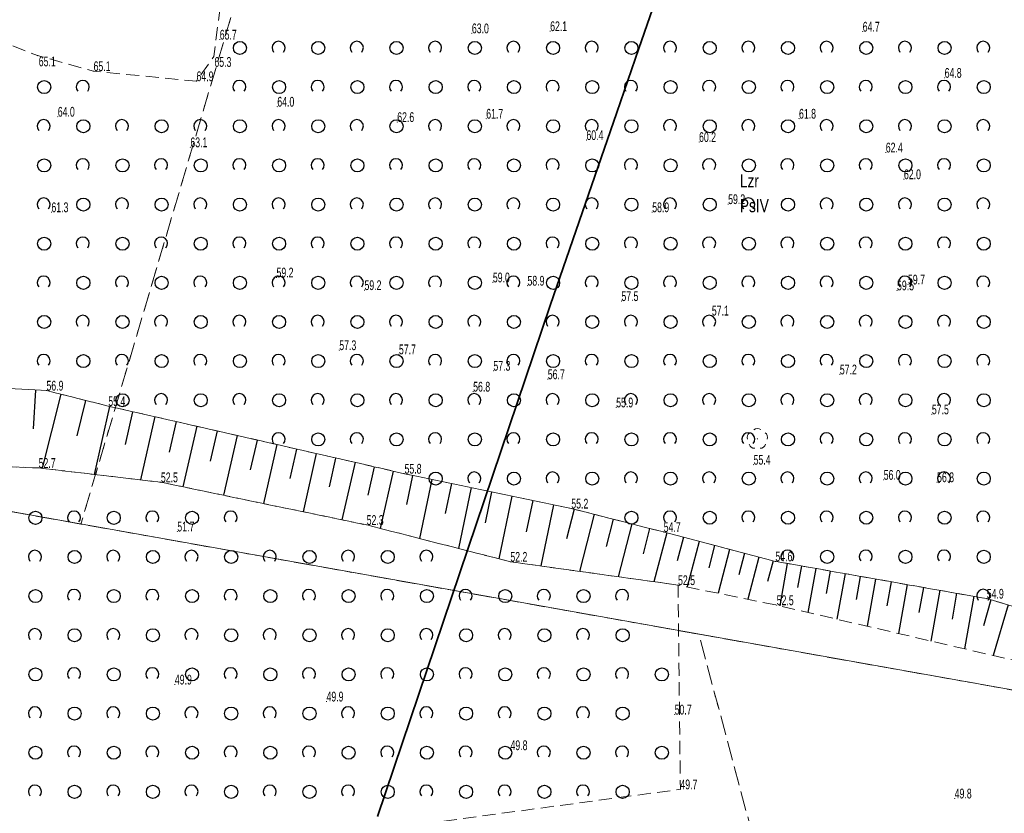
# Model space of a CAD drawing. Header units: metres. Extents: x 6524698 to 6533081, y 5883213 to 5896811.
# Tile 11 of 131: x 6528933 to 6529009, y 5886656 to 5886717. Entities that reach past the tile are written whole.
import ezdxf
from ezdxf.enums import TextEntityAlignment as Align

# ---------------------------------------------------------------- set-up
doc = ezdxf.new("R2010")
doc.units = ezdxf.units.M
for name, pattern in [('mapa zasadnicza$0$1.0_0.5', [1.5, 1, -0.5]), ('mapa zasadnicza$0$219-500', [0]), ('mapa zasadnicza$0$egkk-500', [2, 1.5, -0.5]), ('mapa zasadnicza$0$egug-500', [1, 0.5, -0.5])]:
    doc.linetypes.add(name, pattern=pattern)
for name, color, linetype in [('mapa zasadnicza$0$000 Inne (niezydentyfikowane)', 7, 'Continuous'), ('mapa zasadnicza$0$209-oznaczenie konturu klasyfikacyjnego', 7, 'Continuous'), ('mapa zasadnicza$0$210-oznaczenie konturu użytku gruntowego', 7, 'Continuous'), ('mapa zasadnicza$0$217-kontur klasyfikacyjny', 7, 'Continuous'), ('mapa zasadnicza$0$218-kontur użytku gruntowego', 7, 'Continuous'), ('mapa zasadnicza$0$219-działka ewidencyjna', 7, 'Continuous'), ('mapa zasadnicza$0$drzewo liściaste', 7, 'Continuous'), ('mapa zasadnicza$0$pikieta naturalna', 7, 'Continuous'), ('mapa zasadnicza$0$pikieta naturalna-Atr2', 7, 'Continuous'), ('mapa zasadnicza$0$skarpa nieumocniona', 7, 'Continuous'), ('mapa zasadnicza$0$zadrzewienie  zakrzewienie', 7, 'Continuous')]:
    doc.layers.add(name, color=color, linetype=linetype)
doc.styles.add('mapa zasadnicza$0$STANDARD', font='Working1250', dxfattribs={"width": 0.75})

# ---------------------------------------------------------------- blocks, each defined once
blk = doc.blocks.new('mapa zasadnicza$0$OP021')
at = {"linetype": 'Continuous', "lineweight": 13}
h = blk.add_hatch(color=0, dxfattribs=at)
edge = h.paths.add_edge_path()
edge.add_arc((0, 0), 0.05, 0, 360)
at = {"color": 0, "linetype": 'Continuous', "lineweight": 13}
for centre, start, end in [((0, 0.4), 49.272, 130.728), ((-0.38, 0.124), 121.308, 202.548), ((0.38, 0.124), 337.452, 58.692), ((-0.235, -0.324), 193.221, 274.871), ((0.235, -0.324), 265.129, 346.779)]:
    blk.add_arc(centre, 0.4, start, end, dxfattribs=at)
blk = doc.blocks.new('mapa zasadnicza$0$PW01')
at = {"linetype": 'Continuous', "lineweight": 13}
h = blk.add_hatch(color=0, dxfattribs=at)
edge = h.paths.add_edge_path()
edge.add_arc((0, 0), 0.045, 0, 360)
blk = doc.blocks.new('mapa zasadnicza$0$OTZK1')
at = {"color": 0, "linetype": 'Continuous'}
blk.add_circle((0, 0), 0.5, dxfattribs=at)
blk = doc.blocks.new('mapa zasadnicza$0$OTZK2')
at = {"color": 0, "linetype": 'Continuous'}
blk.add_arc((0, 0), 0.5, 318.85, 221.162, dxfattribs=at)

msp = doc.modelspace()

# ---------------------------------------------------------------- linework, layer by layer
at = {"layer": 'mapa zasadnicza$0$000 Inne (niezydentyfikowane)', "color": 7, "linetype": 'Continuous', "lineweight": 35, "flags": 128}
msp.add_lwpolyline([(6528960.48, 5886655.526), (6528973.706, 5886694.67), (6528975.442, 5886699.704), (6528977.127, 5886704.592), (6528978.813, 5886709.48), (6528980.498, 5886714.368), (6528982.183, 5886719.255), (6528983.868, 5886724.143), (6528985.554, 5886729.031), (6528987.239, 5886733.918), (6528988.924, 5886738.806), (6528990.609, 5886743.694), (6528992.295, 5886748.581), (6528993.98, 5886753.469), (6528995.665, 5886758.357), (6528997.35, 5886763.245), (6528999.036, 5886768.132), (6529000.721, 5886773.02), (6529002.406, 5886777.908), (6529004.091, 5886782.795)], dxfattribs=at)
at = {"layer": 'mapa zasadnicza$0$000 Inne (niezydentyfikowane)', "color": 7, "linetype": 'Continuous', "lineweight": 25, "flags": 128}
for points in [[(6528934.25, 5886688.2), (6528934.09, 5886685.23)], [(6528936.2, 5886687.88), (6528934.77, 5886682.2)], [(6528938.1, 5886687.41), (6528937.42, 5886684.69)], [(6528939.94, 5886686.95), (6528938.75, 5886681.73)], [(6528941.7, 5886686.54), (6528941.13, 5886684.03)], [(6528943.4, 5886686.16), (6528942.3, 5886681.31)], [(6528945.04, 5886685.78), (6528944.5, 5886683.45)], [(6528946.62, 5886685.42), (6528945.56, 5886680.78)], [(6528948.17, 5886685.07), (6528947.64, 5886682.76)], [(6528949.71, 5886684.72), (6528948.67, 5886680.14)], [(6528951.24, 5886684.37), (6528950.72, 5886682.09)], [(6528952.76, 5886684.02), (6528951.73, 5886679.5)], [(6528954.27, 5886683.68), (6528953.76, 5886681.43)], [(6528955.77, 5886683.33), (6528954.76, 5886678.87)], [(6528957.26, 5886682.99), (6528956.76, 5886680.78)], [(6528958.75, 5886682.66), (6528957.74, 5886678.25)], [(6528960.22, 5886682.32), (6528959.72, 5886680.13)], [(6528961.68, 5886681.99), (6528960.67, 5886677.59)], [(6528963.14, 5886681.66), (6528962.68, 5886679.43)], [(6528964.63, 5886681.35), (6528963.68, 5886676.83)], [(6528966.13, 5886681.04), (6528965.65, 5886678.74)], [(6528967.65, 5886680.72), (6528966.68, 5886676.06)], [(6528969.2, 5886680.4), (6528968.71, 5886678.03)], [(6528970.77, 5886680.07), (6528969.77, 5886675.27)], [(6528972.36, 5886679.74), (6528971.86, 5886677.34)], [(6528973.96, 5886679.4), (6528972.98, 5886674.72)], [(6528975.53, 5886679.07), (6528974.95, 5886676.79)], [(6528977.06, 5886678.68), (6528975.94, 5886674.3)], [(6528978.53, 5886678.3), (6528978, 5886676.2)], [(6528979.95, 5886677.94), (6528978.92, 5886673.89)], [(6528981.32, 5886677.59), (6528980.83, 5886675.64)], [(6528982.64, 5886677.26), (6528981.65, 5886673.51)], [(6528983.91, 5886676.92), (6528983.43, 5886675.12)], [(6528985.12, 5886676.6), (6528984.2, 5886673.11)], [(6528986.3, 5886676.29), (6528985.85, 5886674.58)], [(6528987.45, 5886675.99), (6528986.57, 5886672.62)], [(6528988.58, 5886675.69), (6528988.15, 5886674.04)], [(6528989.69, 5886675.4), (6528988.84, 5886672.16)], [(6528990.78, 5886675.12), (6528990.36, 5886673.53)], [(6528991.86, 5886674.91), (6528991.29, 5886671.66)], [(6528992.95, 5886674.72), (6528992.65, 5886673.06)], [(6528994.05, 5886674.53), (6528993.45, 5886671.15)], [(6528995.16, 5886674.33), (6528994.86, 5886672.61)], [(6528996.3, 5886674.13), (6528995.68, 5886670.63)], [(6528997.46, 5886673.92), (6528997.14, 5886672.15)], [(6528998.64, 5886673.71), (6528998, 5886670.1)], [(6528999.84, 5886673.5), (6528999.51, 5886671.66)], [(6529001.06, 5886673.29), (6529000.39, 5886669.54)], [(6529002.3, 5886673.07), (6529001.96, 5886671.16)], [(6529003.56, 5886672.85), (6529002.88, 5886668.96)], [(6529004.85, 5886672.62), (6529004.5, 5886670.64)], [(6529006.16, 5886672.39), (6529005.45, 5886668.36)], [(6529007.48, 5886672.12), (6529006.91, 5886670.14)], [(6529008.8, 5886671.73), (6529007.66, 5886667.85)]]:
    msp.add_lwpolyline(points, dxfattribs=at)
at = {"layer": 'mapa zasadnicza$0$217-kontur klasyfikacyjny', "color": 92, "linetype": 'mapa zasadnicza$0$egkk-500', "lineweight": 18, "flags": 128}
for points in [[(6528956.61, 5886741.69), (6528937.74, 5886677.93)], [(6528937.74, 5886677.93), (6528901.26, 5886684.43)], [(6528985.09, 5886669.49), (6528937.74, 5886677.93)], [(6529000.6, 5886611.54), (6528985.09, 5886669.49)], [(6528985.09, 5886669.49), (6529027.16, 5886662)]]:
    msp.add_lwpolyline(points, dxfattribs=at)
at = {"layer": 'mapa zasadnicza$0$218-kontur użytku gruntowego', "color": 3, "linetype": 'mapa zasadnicza$0$egug-500', "lineweight": 18, "flags": 128}
for points in [[(6528956.61, 5886741.69), (6528937.74, 5886677.93)], [(6528937.74, 5886677.93), (6528901.26, 5886684.43)], [(6528985.09, 5886669.49), (6528937.74, 5886677.93)], [(6529000.6, 5886611.54), (6528985.09, 5886669.49)], [(6528985.09, 5886669.49), (6529027.16, 5886662)]]:
    msp.add_lwpolyline(points, dxfattribs=at)
at = {"layer": 'mapa zasadnicza$0$219-działka ewidencyjna', "color": 7, "linetype": 'mapa zasadnicza$0$219-500', "lineweight": 18, "flags": 128}
msp.add_lwpolyline([(6528901.26, 5886684.43), (6529027.16, 5886662)], dxfattribs=at)
at = {"layer": 'mapa zasadnicza$0$skarpa nieumocniona', "color": 7, "linetype": 'mapa zasadnicza$0$1.0_0.5', "lineweight": 18, "flags": 128}
msp.add_lwpolyline([(6529029.14, 5886683.6), (6529027.59, 5886673.06), (6529027.49, 5886667.24), (6529024.88, 5886664.95), (6529022.86, 5886662.55), (6529016.21, 5886664.07), (6529012.44, 5886664.39), (6529009.94, 5886667.32), (6528991.06, 5886671.71), (6528983.5, 5886673.25), (6528970.65, 5886675.04), (6528959.64, 5886677.86), (6528943.87, 5886681.13), (6528934.5, 5886682.23), (6528926.07, 5886682.58), (6528916.14, 5886683.92), (6528902.17, 5886687.44), (6528920.04, 5886688.95), (6528935.1, 5886688.16), (6528939.84, 5886686.97), (6528962.54, 5886681.79), (6528975.32, 5886679.12), (6528982.4, 5886677.32), (6528990.96, 5886675.07), (6529007.16, 5886672.21), (6529012.5, 5886670.65), (6529014.91, 5886668.5), (6529019.54, 5886667.33), (6529024.04, 5886668.47), (6529025.72, 5886673.74)], close=True, dxfattribs=at)
msp.add_lwpolyline([(6529029.14, 5886683.6), (6529027.59, 5886673.06), (6529027.49, 5886667.24), (6529024.88, 5886664.95), (6529022.86, 5886662.55), (6529016.21, 5886664.07), (6529012.44, 5886664.39), (6529009.94, 5886667.32), (6528991.06, 5886671.71), (6528983.5, 5886673.25), (6528970.65, 5886675.04), (6528959.64, 5886677.86), (6528943.87, 5886681.13), (6528934.5, 5886682.23), (6528926.07, 5886682.58), (6528916.14, 5886683.92), (6528902.17, 5886687.44), (6528920.04, 5886688.95), (6528935.1, 5886688.16), (6528939.84, 5886686.97), (6528962.54, 5886681.79), (6528975.32, 5886679.12), (6528982.4, 5886677.32), (6528990.96, 5886675.07), (6529007.16, 5886672.21), (6529012.5, 5886670.65), (6529014.91, 5886668.5), (6529019.54, 5886667.33), (6529024.04, 5886668.47), (6529025.72, 5886673.74)], close=True, dxfattribs=at)
at = {"layer": 'mapa zasadnicza$0$zadrzewienie  zakrzewienie', "color": 7, "linetype": 'mapa zasadnicza$0$1.0_0.5', "lineweight": 18, "flags": 128}
for points in [[(6528953.71, 5886788.26), (6528947.86, 5886785.18), (6528941.55, 5886783.36), (6528934.01, 5886782.28), (6528929.82, 5886780.75), (6528927.68, 5886774.29), (6528924.8, 5886767.95), (6528925.08, 5886765.22), (6528924.63, 5886755.81), (6528923.13, 5886747.7), (6528921.93, 5886740.39), (6528921.14, 5886736.48), (6528922.02, 5886727.47), (6528924.71, 5886720.07), (6528928.96, 5886715.96), (6528934.42, 5886713.83), (6528938.71, 5886712.64), (6528946.6, 5886711.87), (6528947.93, 5886713.77), (6528949.4, 5886725.29), (6528951.27, 5886737.17), (6528953.31, 5886745.53), (6528955.63, 5886753.96), (6528955.77, 5886754.42), (6528958.87, 5886765.04), (6528962.39, 5886774.29), (6528965.19, 5886773.49), (6528972.25, 5886771.79), (6528982.72, 5886770.07), (6529001.77, 5886768.48), (6529017.43, 5886767.49), (6529027.94, 5886766.79), (6529040.28, 5886766.18), (6529050.63, 5886766.08), (6529055.19, 5886766.72), (6529056.34, 5886766.9), (6529040.14, 5886712.57), (6529035.54, 5886695.36), (6529032.28, 5886684.97), (6529029.14, 5886683.6), (6529025.72, 5886673.74), (6529024.04, 5886668.47), (6529019.54, 5886667.33), (6529014.91, 5886668.5), (6529012.5, 5886670.65), (6529007.16, 5886672.21), (6528990.96, 5886675.07), (6528982.4, 5886677.32), (6528975.32, 5886679.12), (6528962.54, 5886681.79), (6528939.84, 5886686.97), (6528935.1, 5886688.16), (6528920.04, 5886688.95), (6528902.17, 5886687.44), (6528902.69, 5886700.38), (6528900.6, 5886715.72), (6528897.72, 5886727.15), (6528896.84, 5886735.83), (6528897.2, 5886740.76), (6528902.96, 5886753.08), (6528905.14, 5886764.14), (6528907.1, 5886773.46), (6528907.3, 5886778.48), (6528907.28, 5886783.39), (6528906.89, 5886788.36), (6528907.82, 5886792.94), (6528909.16, 5886797.88), (6528917.1, 5886800.94), (6528919.52, 5886801.7), (6528927.04, 5886802.8), (6528932.97, 5886804.99), (6528937.35, 5886808.47), (6528940.48, 5886816.6), (6528943.75, 5886822.38), (6528943.36, 5886828.16), (6528943.3, 5886838.04), (6528945.8, 5886837.25), (6528949.25, 5886834.15), (6528954.84, 5886825.96), (6528955.94, 5886820.2), (6528955.26, 5886812.17), (6528952.76, 5886806.09), (6528951.85, 5886799.75), (6528952.19, 5886795.76), (6528953.13, 5886791.04)], [(6528902.46, 5886681.64), (6528902.17, 5886687.44), (6528916.14, 5886683.92), (6528926.07, 5886682.58), (6528934.5, 5886682.23), (6528943.87, 5886681.13), (6528959.64, 5886677.86), (6528970.65, 5886675.04), (6528983.5, 5886673.25), (6528983.68, 5886657.6), (6528944.4, 5886652.32), (6528922.82, 5886656.35), (6528924.82, 5886669.04), (6528927.03, 5886679.67), (6528920.95, 5886680.54), (6528910.16, 5886681.65)]]:
    msp.add_lwpolyline(points, close=True, dxfattribs=at)

# ---------------------------------------------------------------- block references
at = {"layer": 'mapa zasadnicza$0$drzewo liściaste', "color": 94, "linetype": 'Continuous', "lineweight": 18, "rotation": 0.2960000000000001}
msp.add_blockref('mapa zasadnicza$0$OP021', (6528989.58, 5886684.46), dxfattribs=at)
at = {"layer": 'mapa zasadnicza$0$pikieta naturalna', "color": 7, "linetype": 'Continuous', "lineweight": 13}
for p in [(6528967.7, 5886715.54), (6528973.7, 5886715.71), (6528997.65, 5886715.67), (6528948.38, 5886715.06), (6528934.42, 5886713.83), (6528947.93, 5886713.77), (6528938.71, 5886712.64), (6529003.93, 5886712.13), (6528946.6, 5886711.87), (6528952.79, 5886709.92), (6528935.97, 5886709.15), (6528961.98, 5886708.74), (6528968.8, 5886709), (6528992.77, 5886709), (6528946.13, 5886706.81), (6528976.48, 5886707.36), (6528985.11, 5886707.21), (6528999.42, 5886706.41), (6529000.81, 5886704.36), (6528987.34, 5886702.45), (6528935.48, 5886701.83), (6528981.52, 5886701.83), (6528952.73, 5886696.83), (6528969.31, 5886696.45), (6529001.12, 5886696.29), (6528959.47, 5886695.86), (6528971.96, 5886696.2), (6529000.28, 5886695.84), (6528979.16, 5886695.02), (6528986.09, 5886693.91), (6528957.54, 5886691.26), (6528962.11, 5886690.94), (6528969.35, 5886689.68), (6528973.52, 5886689.03), (6528995.9, 5886689.4), (6528935.1, 5886688.16), (6528967.8, 5886688.08), (6528939.84, 5886686.97), (6528978.76, 5886686.87), (6529002.95, 5886686.34), (6528934.5, 5886682.23), (6528989.29, 5886682.48), (6528962.54, 5886681.79), (6528999.26, 5886681.32), (6529003.35, 5886681.14), (6528943.87, 5886681.13), (6528975.32, 5886679.12), (6528959.64, 5886677.86), (6528945.13, 5886677.36), (6528982.4, 5886677.32), (6528970.65, 5886675.04), (6528990.96, 5886675.07), (6528983.5, 5886673.25), (6529007.16, 5886672.21), (6528991.06, 5886671.71), (6528944.94, 5886665.63), (6528956.56, 5886664.33), (6528983.24, 5886663.33), (6528970.66, 5886660.6), (6528983.68, 5886657.6), (6529004.7, 5886656.9)]:
    msp.add_blockref('mapa zasadnicza$0$PW01', p, dxfattribs=at)
at = {"layer": 'mapa zasadnicza$0$zadrzewienie  zakrzewienie', "color": 7, "linetype": 'Continuous', "lineweight": 18}
for name, p in [('mapa zasadnicza$0$OTZK1', (6528949.926, 5886714.416)), ('mapa zasadnicza$0$OTZK2', (6528952.884, 5886714.427)), ('mapa zasadnicza$0$OTZK1', (6528955.926, 5886714.416)), ('mapa zasadnicza$0$OTZK2', (6528958.884, 5886714.427)), ('mapa zasadnicza$0$OTZK1', (6528961.926, 5886714.416)), ('mapa zasadnicza$0$OTZK2', (6528964.884, 5886714.427)), ('mapa zasadnicza$0$OTZK1', (6528967.926, 5886714.416)), ('mapa zasadnicza$0$OTZK2', (6528970.884, 5886714.427)), ('mapa zasadnicza$0$OTZK1', (6528973.926, 5886714.416)), ('mapa zasadnicza$0$OTZK2', (6528976.884, 5886714.427)), ('mapa zasadnicza$0$OTZK1', (6528979.926, 5886714.416)), ('mapa zasadnicza$0$OTZK2', (6528982.884, 5886714.427)), ('mapa zasadnicza$0$OTZK1', (6528985.926, 5886714.416)), ('mapa zasadnicza$0$OTZK2', (6528988.884, 5886714.427)), ('mapa zasadnicza$0$OTZK1', (6528991.926, 5886714.416)), ('mapa zasadnicza$0$OTZK2', (6528994.884, 5886714.427)), ('mapa zasadnicza$0$OTZK1', (6528997.926, 5886714.416)), ('mapa zasadnicza$0$OTZK2', (6529000.884, 5886714.427)), ('mapa zasadnicza$0$OTZK1', (6529003.926, 5886714.416)), ('mapa zasadnicza$0$OTZK2', (6529006.884, 5886714.427)), ('mapa zasadnicza$0$OTZK1', (6528934.926, 5886711.416)), ('mapa zasadnicza$0$OTZK2', (6528937.884, 5886711.427)), ('mapa zasadnicza$0$OTZK2', (6528949.884, 5886711.427)), ('mapa zasadnicza$0$OTZK1', (6528952.926, 5886711.416)), ('mapa zasadnicza$0$OTZK2', (6528955.884, 5886711.427)), ('mapa zasadnicza$0$OTZK1', (6528958.926, 5886711.416)), ('mapa zasadnicza$0$OTZK2', (6528961.884, 5886711.427)), ('mapa zasadnicza$0$OTZK1', (6528964.926, 5886711.416)), ('mapa zasadnicza$0$OTZK2', (6528967.884, 5886711.427)), ('mapa zasadnicza$0$OTZK1', (6528970.926, 5886711.416)), ('mapa zasadnicza$0$OTZK2', (6528973.884, 5886711.427)), ('mapa zasadnicza$0$OTZK1', (6528976.926, 5886711.416)), ('mapa zasadnicza$0$OTZK2', (6528979.884, 5886711.427)), ('mapa zasadnicza$0$OTZK1', (6528982.926, 5886711.416)), ('mapa zasadnicza$0$OTZK2', (6528985.884, 5886711.427)), ('mapa zasadnicza$0$OTZK1', (6528988.926, 5886711.416)), ('mapa zasadnicza$0$OTZK2', (6528991.884, 5886711.427)), ('mapa zasadnicza$0$OTZK1', (6528994.926, 5886711.416)), ('mapa zasadnicza$0$OTZK2', (6528997.884, 5886711.427)), ('mapa zasadnicza$0$OTZK1', (6529000.926, 5886711.416)), ('mapa zasadnicza$0$OTZK2', (6529003.884, 5886711.427)), ('mapa zasadnicza$0$OTZK1', (6529006.926, 5886711.416)), ('mapa zasadnicza$0$OTZK2', (6528934.884, 5886708.427)), ('mapa zasadnicza$0$OTZK1', (6528937.926, 5886708.416)), ('mapa zasadnicza$0$OTZK2', (6528940.884, 5886708.427)), ('mapa zasadnicza$0$OTZK1', (6528943.926, 5886708.416)), ('mapa zasadnicza$0$OTZK2', (6528946.884, 5886708.427)), ('mapa zasadnicza$0$OTZK1', (6528949.926, 5886708.416)), ('mapa zasadnicza$0$OTZK2', (6528952.884, 5886708.427)), ('mapa zasadnicza$0$OTZK1', (6528955.926, 5886708.416)), ('mapa zasadnicza$0$OTZK2', (6528958.884, 5886708.427)), ('mapa zasadnicza$0$OTZK1', (6528961.926, 5886708.416)), ('mapa zasadnicza$0$OTZK2', (6528964.884, 5886708.427)), ('mapa zasadnicza$0$OTZK1', (6528967.926, 5886708.416)), ('mapa zasadnicza$0$OTZK2', (6528970.884, 5886708.427)), ('mapa zasadnicza$0$OTZK1', (6528973.926, 5886708.416)), ('mapa zasadnicza$0$OTZK2', (6528976.884, 5886708.427)), ('mapa zasadnicza$0$OTZK1', (6528979.926, 5886708.416)), ('mapa zasadnicza$0$OTZK2', (6528982.884, 5886708.427)), ('mapa zasadnicza$0$OTZK1', (6528985.926, 5886708.416)), ('mapa zasadnicza$0$OTZK2', (6528988.884, 5886708.427)), ('mapa zasadnicza$0$OTZK1', (6528991.926, 5886708.416)), ('mapa zasadnicza$0$OTZK2', (6528994.884, 5886708.427)), ('mapa zasadnicza$0$OTZK1', (6528997.926, 5886708.416)), ('mapa zasadnicza$0$OTZK2', (6529000.884, 5886708.427)), ('mapa zasadnicza$0$OTZK1', (6529003.926, 5886708.416)), ('mapa zasadnicza$0$OTZK2', (6529006.884, 5886708.427)), ('mapa zasadnicza$0$OTZK1', (6528934.926, 5886705.416)), ('mapa zasadnicza$0$OTZK2', (6528937.884, 5886705.427)), ('mapa zasadnicza$0$OTZK1', (6528940.926, 5886705.416)), ('mapa zasadnicza$0$OTZK2', (6528943.884, 5886705.427)), ('mapa zasadnicza$0$OTZK1', (6528946.926, 5886705.416)), ('mapa zasadnicza$0$OTZK2', (6528949.884, 5886705.427)), ('mapa zasadnicza$0$OTZK1', (6528952.926, 5886705.416)), ('mapa zasadnicza$0$OTZK2', (6528955.884, 5886705.427)), ('mapa zasadnicza$0$OTZK1', (6528958.926, 5886705.416)), ('mapa zasadnicza$0$OTZK2', (6528961.884, 5886705.427)), ('mapa zasadnicza$0$OTZK1', (6528964.926, 5886705.416)), ('mapa zasadnicza$0$OTZK2', (6528967.884, 5886705.427)), ('mapa zasadnicza$0$OTZK1', (6528970.926, 5886705.416)), ('mapa zasadnicza$0$OTZK2', (6528973.884, 5886705.427)), ('mapa zasadnicza$0$OTZK1', (6528976.926, 5886705.416)), ('mapa zasadnicza$0$OTZK2', (6528979.884, 5886705.427)), ('mapa zasadnicza$0$OTZK1', (6528982.926, 5886705.416)), ('mapa zasadnicza$0$OTZK2', (6528985.884, 5886705.427)), ('mapa zasadnicza$0$OTZK1', (6528988.926, 5886705.416)), ('mapa zasadnicza$0$OTZK2', (6528991.884, 5886705.427)), ('mapa zasadnicza$0$OTZK1', (6528994.926, 5886705.416)), ('mapa zasadnicza$0$OTZK2', (6528997.884, 5886705.427)), ('mapa zasadnicza$0$OTZK1', (6529000.926, 5886705.416)), ('mapa zasadnicza$0$OTZK2', (6529003.884, 5886705.427)), ('mapa zasadnicza$0$OTZK1', (6529006.926, 5886705.416)), ('mapa zasadnicza$0$OTZK2', (6528934.884, 5886702.427)), ('mapa zasadnicza$0$OTZK1', (6528937.926, 5886702.416)), ('mapa zasadnicza$0$OTZK2', (6528940.884, 5886702.427)), ('mapa zasadnicza$0$OTZK1', (6528943.926, 5886702.416)), ('mapa zasadnicza$0$OTZK2', (6528946.884, 5886702.427)), ('mapa zasadnicza$0$OTZK1', (6528949.926, 5886702.416)), ('mapa zasadnicza$0$OTZK2', (6528952.884, 5886702.427)), ('mapa zasadnicza$0$OTZK1', (6528955.926, 5886702.416)), ('mapa zasadnicza$0$OTZK2', (6528958.884, 5886702.427)), ('mapa zasadnicza$0$OTZK1', (6528961.926, 5886702.416)), ('mapa zasadnicza$0$OTZK2', (6528964.884, 5886702.427)), ('mapa zasadnicza$0$OTZK1', (6528967.926, 5886702.416)), ('mapa zasadnicza$0$OTZK2', (6528970.884, 5886702.427)), ('mapa zasadnicza$0$OTZK1', (6528973.926, 5886702.416)), ('mapa zasadnicza$0$OTZK2', (6528976.884, 5886702.427)), ('mapa zasadnicza$0$OTZK1', (6528979.926, 5886702.416)), ('mapa zasadnicza$0$OTZK2', (6528982.884, 5886702.427)), ('mapa zasadnicza$0$OTZK1', (6528985.926, 5886702.416)), ('mapa zasadnicza$0$OTZK2', (6528988.884, 5886702.427)), ('mapa zasadnicza$0$OTZK1', (6528991.926, 5886702.416)), ('mapa zasadnicza$0$OTZK2', (6528994.884, 5886702.427)), ('mapa zasadnicza$0$OTZK1', (6528997.926, 5886702.416)), ('mapa zasadnicza$0$OTZK2', (6529000.884, 5886702.427)), ('mapa zasadnicza$0$OTZK1', (6529003.926, 5886702.416)), ('mapa zasadnicza$0$OTZK2', (6529006.884, 5886702.427)), ('mapa zasadnicza$0$OTZK1', (6528934.926, 5886699.416)), ('mapa zasadnicza$0$OTZK2', (6528937.884, 5886699.427)), ('mapa zasadnicza$0$OTZK1', (6528940.926, 5886699.416)), ('mapa zasadnicza$0$OTZK2', (6528943.884, 5886699.427)), ('mapa zasadnicza$0$OTZK1', (6528946.926, 5886699.416)), ('mapa zasadnicza$0$OTZK2', (6528949.884, 5886699.427)), ('mapa zasadnicza$0$OTZK1', (6528952.926, 5886699.416)), ('mapa zasadnicza$0$OTZK2', (6528955.884, 5886699.427)), ('mapa zasadnicza$0$OTZK1', (6528958.926, 5886699.416)), ('mapa zasadnicza$0$OTZK2', (6528961.884, 5886699.427)), ('mapa zasadnicza$0$OTZK1', (6528964.926, 5886699.416)), ('mapa zasadnicza$0$OTZK2', (6528967.884, 5886699.427)), ('mapa zasadnicza$0$OTZK1', (6528970.926, 5886699.416)), ('mapa zasadnicza$0$OTZK2', (6528973.884, 5886699.427)), ('mapa zasadnicza$0$OTZK1', (6528976.926, 5886699.416)), ('mapa zasadnicza$0$OTZK2', (6528979.884, 5886699.427)), ('mapa zasadnicza$0$OTZK1', (6528982.926, 5886699.416)), ('mapa zasadnicza$0$OTZK2', (6528985.884, 5886699.427)), ('mapa zasadnicza$0$OTZK1', (6528988.926, 5886699.416)), ('mapa zasadnicza$0$OTZK2', (6528991.884, 5886699.427)), ('mapa zasadnicza$0$OTZK1', (6528994.926, 5886699.416)), ('mapa zasadnicza$0$OTZK2', (6528997.884, 5886699.427)), ('mapa zasadnicza$0$OTZK1', (6529000.926, 5886699.416)), ('mapa zasadnicza$0$OTZK2', (6529003.884, 5886699.427)), ('mapa zasadnicza$0$OTZK1', (6529006.926, 5886699.416)), ('mapa zasadnicza$0$OTZK2', (6528934.884, 5886696.427)), ('mapa zasadnicza$0$OTZK1', (6528937.926, 5886696.416)), ('mapa zasadnicza$0$OTZK2', (6528940.884, 5886696.427)), ('mapa zasadnicza$0$OTZK1', (6528943.926, 5886696.416)), ('mapa zasadnicza$0$OTZK2', (6528946.884, 5886696.427)), ('mapa zasadnicza$0$OTZK1', (6528949.926, 5886696.416)), ('mapa zasadnicza$0$OTZK2', (6528952.884, 5886696.427)), ('mapa zasadnicza$0$OTZK1', (6528955.926, 5886696.416)), ('mapa zasadnicza$0$OTZK2', (6528958.884, 5886696.427)), ('mapa zasadnicza$0$OTZK1', (6528961.926, 5886696.416)), ('mapa zasadnicza$0$OTZK2', (6528964.884, 5886696.427)), ('mapa zasadnicza$0$OTZK1', (6528967.926, 5886696.416)), ('mapa zasadnicza$0$OTZK2', (6528970.884, 5886696.427)), ('mapa zasadnicza$0$OTZK1', (6528973.926, 5886696.416)), ('mapa zasadnicza$0$OTZK2', (6528976.884, 5886696.427)), ('mapa zasadnicza$0$OTZK1', (6528979.926, 5886696.416)), ('mapa zasadnicza$0$OTZK2', (6528982.884, 5886696.427)), ('mapa zasadnicza$0$OTZK1', (6528985.926, 5886696.416)), ('mapa zasadnicza$0$OTZK2', (6528988.884, 5886696.427)), ('mapa zasadnicza$0$OTZK1', (6528991.926, 5886696.416)), ('mapa zasadnicza$0$OTZK2', (6528994.884, 5886696.427)), ('mapa zasadnicza$0$OTZK1', (6528997.926, 5886696.416)), ('mapa zasadnicza$0$OTZK2', (6529000.884, 5886696.427)), ('mapa zasadnicza$0$OTZK1', (6529003.926, 5886696.416)), ('mapa zasadnicza$0$OTZK2', (6529006.884, 5886696.427)), ('mapa zasadnicza$0$OTZK1', (6528934.926, 5886693.416)), ('mapa zasadnicza$0$OTZK2', (6528937.884, 5886693.427)), ('mapa zasadnicza$0$OTZK1', (6528940.926, 5886693.416)), ('mapa zasadnicza$0$OTZK2', (6528943.884, 5886693.427)), ('mapa zasadnicza$0$OTZK1', (6528946.926, 5886693.416)), ('mapa zasadnicza$0$OTZK2', (6528949.884, 5886693.427)), ('mapa zasadnicza$0$OTZK1', (6528952.926, 5886693.416)), ('mapa zasadnicza$0$OTZK2', (6528955.884, 5886693.427)), ('mapa zasadnicza$0$OTZK1', (6528958.926, 5886693.416)), ('mapa zasadnicza$0$OTZK2', (6528961.884, 5886693.427)), ('mapa zasadnicza$0$OTZK1', (6528964.926, 5886693.416)), ('mapa zasadnicza$0$OTZK2', (6528967.884, 5886693.427)), ('mapa zasadnicza$0$OTZK1', (6528970.926, 5886693.416)), ('mapa zasadnicza$0$OTZK2', (6528973.884, 5886693.427)), ('mapa zasadnicza$0$OTZK1', (6528976.926, 5886693.416)), ('mapa zasadnicza$0$OTZK2', (6528979.884, 5886693.427)), ('mapa zasadnicza$0$OTZK1', (6528982.926, 5886693.416)), ('mapa zasadnicza$0$OTZK2', (6528985.884, 5886693.427)), ('mapa zasadnicza$0$OTZK1', (6528988.926, 5886693.416)), ('mapa zasadnicza$0$OTZK2', (6528991.884, 5886693.427)), ('mapa zasadnicza$0$OTZK1', (6528994.926, 5886693.416)), ('mapa zasadnicza$0$OTZK2', (6528997.884, 5886693.427)), ('mapa zasadnicza$0$OTZK1', (6529000.926, 5886693.416)), ('mapa zasadnicza$0$OTZK2', (6529003.884, 5886693.427)), ('mapa zasadnicza$0$OTZK1', (6529006.926, 5886693.416)), ('mapa zasadnicza$0$OTZK2', (6528934.884, 5886690.427)), ('mapa zasadnicza$0$OTZK1', (6528937.926, 5886690.416)), ('mapa zasadnicza$0$OTZK2', (6528940.884, 5886690.427)), ('mapa zasadnicza$0$OTZK1', (6528943.926, 5886690.416)), ('mapa zasadnicza$0$OTZK2', (6528946.884, 5886690.427)), ('mapa zasadnicza$0$OTZK1', (6528949.926, 5886690.416)), ('mapa zasadnicza$0$OTZK2', (6528952.884, 5886690.427)), ('mapa zasadnicza$0$OTZK1', (6528955.926, 5886690.416)), ('mapa zasadnicza$0$OTZK2', (6528958.884, 5886690.427)), ('mapa zasadnicza$0$OTZK1', (6528961.926, 5886690.416)), ('mapa zasadnicza$0$OTZK2', (6528964.884, 5886690.427)), ('mapa zasadnicza$0$OTZK1', (6528967.926, 5886690.416)), ('mapa zasadnicza$0$OTZK2', (6528970.884, 5886690.427)), ('mapa zasadnicza$0$OTZK1', (6528973.926, 5886690.416)), ('mapa zasadnicza$0$OTZK2', (6528976.884, 5886690.427)), ('mapa zasadnicza$0$OTZK1', (6528979.926, 5886690.416)), ('mapa zasadnicza$0$OTZK2', (6528982.884, 5886690.427)), ('mapa zasadnicza$0$OTZK1', (6528985.926, 5886690.416)), ('mapa zasadnicza$0$OTZK2', (6528988.884, 5886690.427)), ('mapa zasadnicza$0$OTZK1', (6528991.926, 5886690.416)), ('mapa zasadnicza$0$OTZK2', (6528994.884, 5886690.427)), ('mapa zasadnicza$0$OTZK1', (6528997.926, 5886690.416)), ('mapa zasadnicza$0$OTZK2', (6529000.884, 5886690.427)), ('mapa zasadnicza$0$OTZK1', (6529003.926, 5886690.416)), ('mapa zasadnicza$0$OTZK2', (6529006.884, 5886690.427)), ('mapa zasadnicza$0$OTZK2', (6528943.884, 5886687.427)), ('mapa zasadnicza$0$OTZK2', (6528949.884, 5886687.427)), ('mapa zasadnicza$0$OTZK2', (6528955.884, 5886687.427)), ('mapa zasadnicza$0$OTZK2', (6528961.884, 5886687.427)), ('mapa zasadnicza$0$OTZK2', (6528967.884, 5886687.427)), ('mapa zasadnicza$0$OTZK2', (6528973.884, 5886687.427)), ('mapa zasadnicza$0$OTZK2', (6528979.884, 5886687.427)), ('mapa zasadnicza$0$OTZK2', (6528985.884, 5886687.427)), ('mapa zasadnicza$0$OTZK2', (6528991.884, 5886687.427)), ('mapa zasadnicza$0$OTZK2', (6528997.884, 5886687.427)), ('mapa zasadnicza$0$OTZK2', (6529003.884, 5886687.427)), ('mapa zasadnicza$0$OTZK1', (6528940.926, 5886687.416)), ('mapa zasadnicza$0$OTZK1', (6528946.926, 5886687.416)), ('mapa zasadnicza$0$OTZK1', (6528952.926, 5886687.416)), ('mapa zasadnicza$0$OTZK1', (6528958.926, 5886687.416)), ('mapa zasadnicza$0$OTZK1', (6528964.926, 5886687.416)), ('mapa zasadnicza$0$OTZK1', (6528970.926, 5886687.416)), ('mapa zasadnicza$0$OTZK1', (6528976.926, 5886687.416)), ('mapa zasadnicza$0$OTZK1', (6528982.926, 5886687.416)), ('mapa zasadnicza$0$OTZK1', (6528988.926, 5886687.416)), ('mapa zasadnicza$0$OTZK1', (6528994.926, 5886687.416)), ('mapa zasadnicza$0$OTZK1', (6529000.926, 5886687.416)), ('mapa zasadnicza$0$OTZK1', (6529006.926, 5886687.416)), ('mapa zasadnicza$0$OTZK2', (6528952.884, 5886684.427)), ('mapa zasadnicza$0$OTZK2', (6528958.884, 5886684.427)), ('mapa zasadnicza$0$OTZK2', (6528964.884, 5886684.427)), ('mapa zasadnicza$0$OTZK2', (6528970.884, 5886684.427)), ('mapa zasadnicza$0$OTZK2', (6528976.884, 5886684.427)), ('mapa zasadnicza$0$OTZK2', (6528982.884, 5886684.427)), ('mapa zasadnicza$0$OTZK2', (6528988.884, 5886684.427)), ('mapa zasadnicza$0$OTZK2', (6528994.884, 5886684.427)), ('mapa zasadnicza$0$OTZK2', (6529000.884, 5886684.427)), ('mapa zasadnicza$0$OTZK2', (6529006.884, 5886684.427)), ('mapa zasadnicza$0$OTZK1', (6528955.926, 5886684.416)), ('mapa zasadnicza$0$OTZK1', (6528961.926, 5886684.416)), ('mapa zasadnicza$0$OTZK1', (6528967.926, 5886684.416)), ('mapa zasadnicza$0$OTZK1', (6528973.926, 5886684.416)), ('mapa zasadnicza$0$OTZK1', (6528979.926, 5886684.416)), ('mapa zasadnicza$0$OTZK1', (6528985.926, 5886684.416)), ('mapa zasadnicza$0$OTZK1', (6528991.926, 5886684.416)), ('mapa zasadnicza$0$OTZK1', (6528997.926, 5886684.416)), ('mapa zasadnicza$0$OTZK1', (6529003.926, 5886684.416)), ('mapa zasadnicza$0$OTZK2', (6528967.884, 5886681.427)), ('mapa zasadnicza$0$OTZK2', (6528973.884, 5886681.427)), ('mapa zasadnicza$0$OTZK2', (6528979.884, 5886681.427)), ('mapa zasadnicza$0$OTZK2', (6528985.884, 5886681.427)), ('mapa zasadnicza$0$OTZK2', (6528991.884, 5886681.427)), ('mapa zasadnicza$0$OTZK2', (6528997.884, 5886681.427)), ('mapa zasadnicza$0$OTZK2', (6529003.884, 5886681.427)), ('mapa zasadnicza$0$OTZK1', (6528964.926, 5886681.416)), ('mapa zasadnicza$0$OTZK1', (6528970.926, 5886681.416)), ('mapa zasadnicza$0$OTZK1', (6528976.926, 5886681.416)), ('mapa zasadnicza$0$OTZK1', (6528982.926, 5886681.416)), ('mapa zasadnicza$0$OTZK1', (6528988.926, 5886681.416)), ('mapa zasadnicza$0$OTZK1', (6528994.926, 5886681.416)), ('mapa zasadnicza$0$OTZK1', (6529000.926, 5886681.416)), ('mapa zasadnicza$0$OTZK1', (6529006.926, 5886681.416)), ('mapa zasadnicza$0$OTZK2', (6528937.214, 5886678.417)), ('mapa zasadnicza$0$OTZK2', (6528943.214, 5886678.417)), ('mapa zasadnicza$0$OTZK2', (6528949.214, 5886678.417)), ('mapa zasadnicza$0$OTZK2', (6528982.884, 5886678.427)), ('mapa zasadnicza$0$OTZK2', (6528988.884, 5886678.427)), ('mapa zasadnicza$0$OTZK2', (6528994.884, 5886678.427)), ('mapa zasadnicza$0$OTZK2', (6529000.884, 5886678.427)), ('mapa zasadnicza$0$OTZK2', (6529006.884, 5886678.427)), ('mapa zasadnicza$0$OTZK1', (6528934.256, 5886678.406)), ('mapa zasadnicza$0$OTZK1', (6528940.256, 5886678.406)), ('mapa zasadnicza$0$OTZK1', (6528946.256, 5886678.406)), ('mapa zasadnicza$0$OTZK1', (6528979.926, 5886678.416)), ('mapa zasadnicza$0$OTZK1', (6528985.926, 5886678.416)), ('mapa zasadnicza$0$OTZK1', (6528991.926, 5886678.416)), ('mapa zasadnicza$0$OTZK1', (6528997.926, 5886678.416)), ('mapa zasadnicza$0$OTZK1', (6529003.926, 5886678.416)), ('mapa zasadnicza$0$OTZK2', (6528934.214, 5886675.417)), ('mapa zasadnicza$0$OTZK1', (6528937.256, 5886675.406)), ('mapa zasadnicza$0$OTZK2', (6528940.214, 5886675.417)), ('mapa zasadnicza$0$OTZK1', (6528943.256, 5886675.406)), ('mapa zasadnicza$0$OTZK2', (6528946.214, 5886675.417)), ('mapa zasadnicza$0$OTZK1', (6528949.256, 5886675.406)), ('mapa zasadnicza$0$OTZK2', (6528952.214, 5886675.417)), ('mapa zasadnicza$0$OTZK1', (6528955.256, 5886675.406)), ('mapa zasadnicza$0$OTZK2', (6528958.214, 5886675.417)), ('mapa zasadnicza$0$OTZK1', (6528961.256, 5886675.406)), ('mapa zasadnicza$0$OTZK2', (6528964.214, 5886675.417)), ('mapa zasadnicza$0$OTZK2', (6528991.884, 5886675.427)), ('mapa zasadnicza$0$OTZK1', (6528994.926, 5886675.416)), ('mapa zasadnicza$0$OTZK2', (6528997.884, 5886675.427)), ('mapa zasadnicza$0$OTZK1', (6529000.926, 5886675.416)), ('mapa zasadnicza$0$OTZK2', (6529003.884, 5886675.427)), ('mapa zasadnicza$0$OTZK1', (6529006.926, 5886675.416)), ('mapa zasadnicza$0$OTZK1', (6528934.256, 5886672.406)), ('mapa zasadnicza$0$OTZK2', (6528937.214, 5886672.417)), ('mapa zasadnicza$0$OTZK1', (6528940.256, 5886672.406)), ('mapa zasadnicza$0$OTZK2', (6528943.214, 5886672.417)), ('mapa zasadnicza$0$OTZK1', (6528946.256, 5886672.406)), ('mapa zasadnicza$0$OTZK2', (6528949.214, 5886672.417)), ('mapa zasadnicza$0$OTZK1', (6528952.256, 5886672.406)), ('mapa zasadnicza$0$OTZK2', (6528955.214, 5886672.417)), ('mapa zasadnicza$0$OTZK1', (6528958.256, 5886672.406)), ('mapa zasadnicza$0$OTZK2', (6528961.214, 5886672.417)), ('mapa zasadnicza$0$OTZK1', (6528964.256, 5886672.406)), ('mapa zasadnicza$0$OTZK2', (6528967.214, 5886672.417)), ('mapa zasadnicza$0$OTZK1', (6528970.256, 5886672.406)), ('mapa zasadnicza$0$OTZK2', (6528973.214, 5886672.417)), ('mapa zasadnicza$0$OTZK1', (6528976.256, 5886672.406)), ('mapa zasadnicza$0$OTZK2', (6528979.214, 5886672.417)), ('mapa zasadnicza$0$OTZK2', (6529006.884, 5886672.427)), ('mapa zasadnicza$0$OTZK2', (6528934.214, 5886669.417)), ('mapa zasadnicza$0$OTZK1', (6528937.256, 5886669.406)), ('mapa zasadnicza$0$OTZK2', (6528940.214, 5886669.417)), ('mapa zasadnicza$0$OTZK1', (6528943.256, 5886669.406)), ('mapa zasadnicza$0$OTZK2', (6528946.214, 5886669.417)), ('mapa zasadnicza$0$OTZK1', (6528949.256, 5886669.406)), ('mapa zasadnicza$0$OTZK2', (6528952.214, 5886669.417)), ('mapa zasadnicza$0$OTZK1', (6528955.256, 5886669.406)), ('mapa zasadnicza$0$OTZK2', (6528958.214, 5886669.417)), ('mapa zasadnicza$0$OTZK1', (6528961.256, 5886669.406)), ('mapa zasadnicza$0$OTZK2', (6528964.214, 5886669.417)), ('mapa zasadnicza$0$OTZK1', (6528967.256, 5886669.406)), ('mapa zasadnicza$0$OTZK2', (6528970.214, 5886669.417)), ('mapa zasadnicza$0$OTZK1', (6528973.256, 5886669.406)), ('mapa zasadnicza$0$OTZK2', (6528976.214, 5886669.417)), ('mapa zasadnicza$0$OTZK1', (6528979.256, 5886669.406)), ('mapa zasadnicza$0$OTZK1', (6528934.256, 5886666.406)), ('mapa zasadnicza$0$OTZK2', (6528937.214, 5886666.417)), ('mapa zasadnicza$0$OTZK1', (6528940.256, 5886666.406)), ('mapa zasadnicza$0$OTZK2', (6528943.214, 5886666.417)), ('mapa zasadnicza$0$OTZK1', (6528946.256, 5886666.406)), ('mapa zasadnicza$0$OTZK2', (6528949.214, 5886666.417)), ('mapa zasadnicza$0$OTZK1', (6528952.256, 5886666.406)), ('mapa zasadnicza$0$OTZK2', (6528955.214, 5886666.417)), ('mapa zasadnicza$0$OTZK1', (6528958.256, 5886666.406)), ('mapa zasadnicza$0$OTZK2', (6528961.214, 5886666.417)), ('mapa zasadnicza$0$OTZK1', (6528964.256, 5886666.406)), ('mapa zasadnicza$0$OTZK2', (6528967.214, 5886666.417)), ('mapa zasadnicza$0$OTZK1', (6528970.256, 5886666.406)), ('mapa zasadnicza$0$OTZK2', (6528973.214, 5886666.417)), ('mapa zasadnicza$0$OTZK1', (6528976.256, 5886666.406)), ('mapa zasadnicza$0$OTZK2', (6528979.214, 5886666.417)), ('mapa zasadnicza$0$OTZK1', (6528982.256, 5886666.406)), ('mapa zasadnicza$0$OTZK2', (6528934.214, 5886663.417)), ('mapa zasadnicza$0$OTZK1', (6528937.256, 5886663.406)), ('mapa zasadnicza$0$OTZK2', (6528940.214, 5886663.417)), ('mapa zasadnicza$0$OTZK1', (6528943.256, 5886663.406)), ('mapa zasadnicza$0$OTZK2', (6528946.214, 5886663.417)), ('mapa zasadnicza$0$OTZK1', (6528949.256, 5886663.406)), ('mapa zasadnicza$0$OTZK2', (6528952.214, 5886663.417)), ('mapa zasadnicza$0$OTZK1', (6528955.256, 5886663.406)), ('mapa zasadnicza$0$OTZK2', (6528958.214, 5886663.417)), ('mapa zasadnicza$0$OTZK1', (6528961.256, 5886663.406)), ('mapa zasadnicza$0$OTZK2', (6528964.214, 5886663.417)), ('mapa zasadnicza$0$OTZK1', (6528967.256, 5886663.406)), ('mapa zasadnicza$0$OTZK2', (6528970.214, 5886663.417)), ('mapa zasadnicza$0$OTZK1', (6528973.256, 5886663.406)), ('mapa zasadnicza$0$OTZK2', (6528976.214, 5886663.417)), ('mapa zasadnicza$0$OTZK1', (6528979.256, 5886663.406)), ('mapa zasadnicza$0$OTZK1', (6528934.256, 5886660.406)), ('mapa zasadnicza$0$OTZK2', (6528937.214, 5886660.417)), ('mapa zasadnicza$0$OTZK1', (6528940.256, 5886660.406)), ('mapa zasadnicza$0$OTZK2', (6528943.214, 5886660.417)), ('mapa zasadnicza$0$OTZK1', (6528946.256, 5886660.406)), ('mapa zasadnicza$0$OTZK2', (6528949.214, 5886660.417)), ('mapa zasadnicza$0$OTZK1', (6528952.256, 5886660.406)), ('mapa zasadnicza$0$OTZK2', (6528955.214, 5886660.417)), ('mapa zasadnicza$0$OTZK1', (6528958.256, 5886660.406)), ('mapa zasadnicza$0$OTZK2', (6528961.214, 5886660.417)), ('mapa zasadnicza$0$OTZK1', (6528964.256, 5886660.406)), ('mapa zasadnicza$0$OTZK2', (6528967.214, 5886660.417)), ('mapa zasadnicza$0$OTZK1', (6528970.256, 5886660.406)), ('mapa zasadnicza$0$OTZK2', (6528973.214, 5886660.417)), ('mapa zasadnicza$0$OTZK1', (6528976.256, 5886660.406)), ('mapa zasadnicza$0$OTZK2', (6528979.214, 5886660.417)), ('mapa zasadnicza$0$OTZK1', (6528982.256, 5886660.406)), ('mapa zasadnicza$0$OTZK2', (6528934.214, 5886657.417)), ('mapa zasadnicza$0$OTZK1', (6528937.256, 5886657.406)), ('mapa zasadnicza$0$OTZK2', (6528940.214, 5886657.417)), ('mapa zasadnicza$0$OTZK1', (6528943.256, 5886657.406)), ('mapa zasadnicza$0$OTZK2', (6528946.214, 5886657.417)), ('mapa zasadnicza$0$OTZK1', (6528949.256, 5886657.406)), ('mapa zasadnicza$0$OTZK2', (6528952.214, 5886657.417)), ('mapa zasadnicza$0$OTZK1', (6528955.256, 5886657.406)), ('mapa zasadnicza$0$OTZK2', (6528958.214, 5886657.417)), ('mapa zasadnicza$0$OTZK1', (6528961.256, 5886657.406)), ('mapa zasadnicza$0$OTZK2', (6528964.214, 5886657.417)), ('mapa zasadnicza$0$OTZK1', (6528967.256, 5886657.406)), ('mapa zasadnicza$0$OTZK2', (6528970.214, 5886657.417)), ('mapa zasadnicza$0$OTZK1', (6528973.256, 5886657.406)), ('mapa zasadnicza$0$OTZK2', (6528976.214, 5886657.417)), ('mapa zasadnicza$0$OTZK1', (6528979.256, 5886657.406))]:
    msp.add_blockref(name, p, dxfattribs=at)

# ---------------------------------------------------------------- texts
at = {"layer": 'mapa zasadnicza$0$209-oznaczenie konturu klasyfikacyjnego', "color": 3, "linetype": 'Continuous', "lineweight": 18, "style": 'mapa zasadnicza$0$STANDARD', "width": 0.79}
msp.add_text('PsIV', height=1, dxfattribs=at).set_placement((6528988.23, 5886702.83), align=Align.TOP_LEFT)
at = {"layer": 'mapa zasadnicza$0$210-oznaczenie konturu użytku gruntowego', "color": 3, "linetype": 'Continuous', "lineweight": 18, "style": 'mapa zasadnicza$0$STANDARD', "width": 0.79}
msp.add_text('Lzr', height=1, dxfattribs=at).set_placement((6528988.23, 5886703.73))
at = {"layer": 'mapa zasadnicza$0$pikieta naturalna-Atr2', "color": 7, "style": 'mapa zasadnicza$0$STANDARD', "width": 0.667}
for s, p in [('63.0', (6528967.7, 5886715.54)), ('62.1', (6528973.7, 5886715.71)), ('64.7', (6528997.65, 5886715.67)), ('65.7', (6528948.38, 5886715.06)), ('65.1', (6528934.51, 5886713.01)), ('65.3', (6528947.97, 5886712.97)), ('65.1', (6528938.71, 5886712.64)), ('64.8', (6529003.93, 5886712.13)), ('64.9', (6528946.6, 5886711.87)), ('64.0', (6528952.79, 5886709.92)), ('64.0', (6528935.97, 5886709.15)), ('62.6', (6528961.98, 5886708.74)), ('61.7', (6528968.8, 5886709)), ('61.8', (6528992.77, 5886709)), ('60.4', (6528976.48, 5886707.36)), ('60.2', (6528985.11, 5886707.21)), ('63.1', (6528946.13, 5886706.81)), ('62.4', (6528999.42, 5886706.41)), ('62.0', (6529000.81, 5886704.36)), ('59.2', (6528987.34, 5886702.45)), ('61.3', (6528935.48, 5886701.83)), ('58.9', (6528981.52, 5886701.83)), ('59.2', (6528952.73, 5886696.83)), ('59.0', (6528969.31, 5886696.45)), ('59.7', (6529001.12, 5886696.29)), ('59.2', (6528959.47, 5886695.86)), ('58.9', (6528971.96, 5886696.2)), ('59.5', (6529000.28, 5886695.84)), ('57.5', (6528979.16, 5886695.02)), ('57.1', (6528986.09, 5886693.91)), ('57.3', (6528957.54, 5886691.26)), ('57.7', (6528962.11, 5886690.94)), ('57.3', (6528969.35, 5886689.68)), ('56.7', (6528973.52, 5886689.03)), ('57.2', (6528995.9, 5886689.4)), ('56.9', (6528935.1, 5886688.16)), ('56.8', (6528967.8, 5886688.08)), ('55.4', (6528939.84, 5886686.97)), ('55.9', (6528978.76, 5886686.87)), ('57.5', (6529002.95, 5886686.34)), ('52.7', (6528934.5, 5886682.23)), ('55.4', (6528989.29, 5886682.48)), ('55.8', (6528962.54, 5886681.79)), ('56.0', (6528999.26, 5886681.32)), ('52.5', (6528943.87, 5886681.13)), ('56.3', (6529003.35, 5886681.14)), ('55.2', (6528975.32, 5886679.12)), ('52.3', (6528959.64, 5886677.86)), ('51.7', (6528945.13, 5886677.36)), ('54.7', (6528982.4, 5886677.32)), ('52.2', (6528970.65, 5886675.04)), ('54.6', (6528990.96, 5886675.07)), ('52.5', (6528983.5, 5886673.25)), ('54.9', (6529007.16, 5886672.21)), ('52.5', (6528991.06, 5886671.71)), ('49.9', (6528944.94, 5886665.63)), ('49.9', (6528956.56, 5886664.33)), ('50.7', (6528983.24, 5886663.33)), ('49.8', (6528970.66, 5886660.6)), ('49.7', (6528983.68, 5886657.6)), ('49.8', (6529004.7, 5886656.9))]:
    msp.add_text(s, height=0.75, dxfattribs=at).set_placement(p)

doc.saveas('drawing.dxf')
